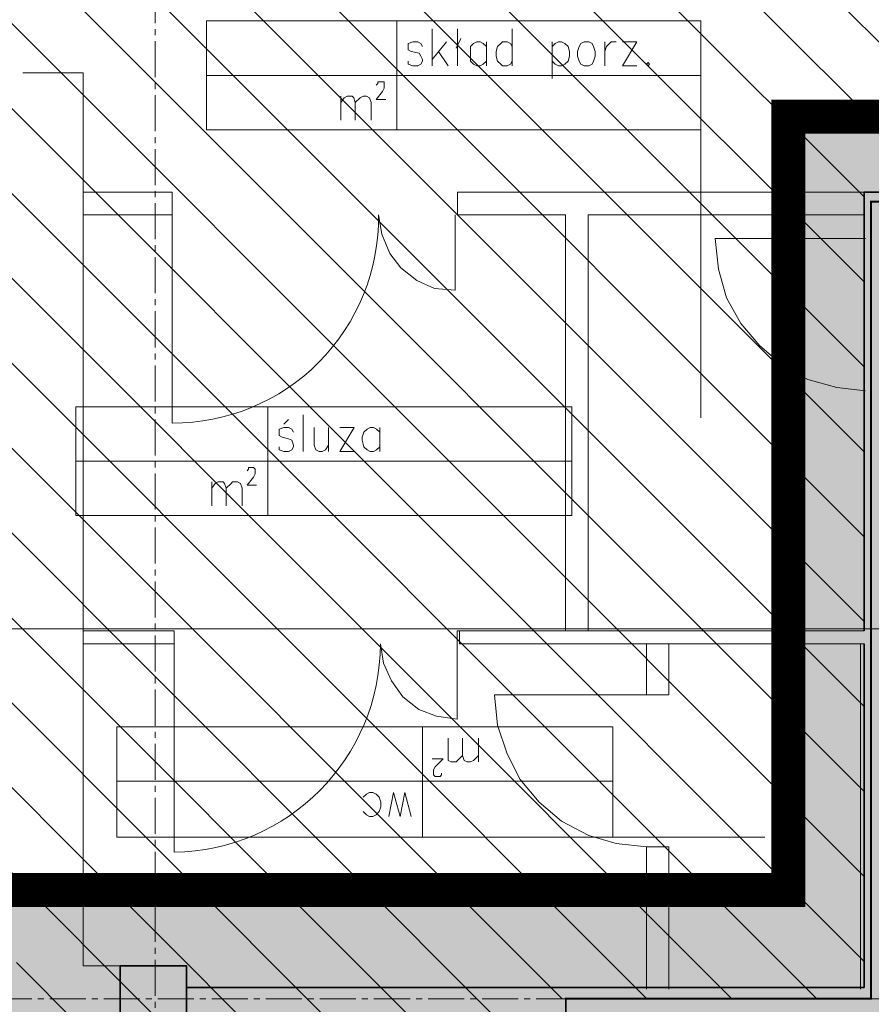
# Model space of a CAD drawing. Header units: millimetres. Extents: x -9409 to 0, y -5353 to 3057.
# Tile 154 of 256: x -6201 to -5751, y -816 to -295. Entities that reach past the tile are written whole.
import ezdxf

# ---------------------------------------------------------------- set-up
doc = ezdxf.new("R2010")
doc.units = ezdxf.units.MM
for name, pattern in [('ACAD_ISO02W100', [15, 12, -3]), ('CENTER2', [28.575, 19.05, -3.175, 3.175, -3.175]), ('DASHED2', [0.375, 0.25, -0.125])]:
    doc.linetypes.add(name, pattern=pattern)
for name, color, linetype, lineweight in [('A-AREA-____-IDEN', 81, 'Continuous', 5), ('SQ EI', 1, 'ZYGZAK', 9), ('sq_bud istn', 253, 'Continuous', 15), ('SQ_HATCH', 140, 'Continuous', 13), ('SQ_ISTN.Ściany', 140, 'Continuous', 35), ('SQ_Osie', 220, 'CENTER2', 9), ('SQ_ZAKRES_OPRACOWANIA', 7, 'ACAD_ISO02W100', 20)]:
    doc.layers.add(name, color=color, linetype=linetype, lineweight=lineweight)
doc.linetypes.add('ZYGZAK', pattern='A,0.00254,-5.08,[131,ltypeshp.shx,S=5.08,R=0,X=-5.08,Y=0],-10.16,[131,ltypeshp.shx,S=5.08,R=180,X=5.08,Y=0],-5.08', length=20.32254)

# ---------------------------------------------------------------- blocks, each defined once
blk = doc.blocks.new('słupy konstr bud B')
at = {"layer": 'SQ_ISTN.Ściany', "lineweight": 5}
h = blk.add_hatch(dxfattribs=at)
h.set_pattern_fill('JIS_STN_1E', color=256, scale=10)
h.paths.add_polyline_path([(21350.78, 18613.95), (21315.78, 18613.95), (21315.78, 18578.95), (21350.78, 18578.95)])
h.paths.add_polyline_path([(21890.78, 18613.95), (21855.78, 18613.95), (21855.78, 18578.95), (21890.78, 18578.95)])
h.paths.add_polyline_path([(22190.78, 18613.95), (22155.78, 18613.95), (22155.78, 18578.95), (22190.78, 18578.95)])
h.paths.add_polyline_path([(22730.78, 18613.95), (22695.78, 18613.95), (22695.78, 18578.95), (22730.78, 18578.95)])
h.paths.add_polyline_path([(22730.78, 17953.95), (22695.78, 17953.95), (22695.78, 17918.95), (22730.78, 17918.95)])
h.paths.add_polyline_path([(22190.78, 17953.95), (22155.78, 17953.95), (22155.78, 17918.95), (22190.78, 17918.95)])
h.paths.add_polyline_path([(21890.78, 17953.95), (21855.78, 17953.95), (21855.78, 17918.95), (21890.78, 17918.95)])
h.paths.add_polyline_path([(21350.78, 17953.95), (21315.78, 17953.95), (21315.78, 17918.95), (21350.78, 17918.95)])
h.paths.add_polyline_path([(21350.78, 17293.95), (21315.78, 17293.95), (21315.78, 17258.95), (21350.78, 17258.95)])
h.paths.add_polyline_path([(21890.78, 17293.95), (21855.78, 17293.95), (21855.78, 17258.95), (21890.78, 17258.95)])
h.paths.add_polyline_path([(22190.78, 17293.95), (22155.78, 17293.95), (22155.78, 17258.95), (22190.78, 17258.95)])
h.paths.add_polyline_path([(22730.78, 17293.95), (22695.78, 17293.95), (22695.78, 17258.95), (22730.78, 17258.95)])
h.paths.add_polyline_path([(22695.78, 16633.95), (22730.78, 16633.95), (22730.78, 16598.95), (22695.78, 16598.95)])
h.paths.add_polyline_path([(22695.78, 14653.95), (22730.78, 14653.95), (22730.78, 14618.95), (22695.78, 14618.95)])
h.paths.add_polyline_path([(22695.78, 15313.95), (22730.78, 15313.95), (22730.78, 15278.95), (22695.78, 15278.95)])
h.paths.add_polyline_path([(22695.78, 15973.95), (22730.78, 15973.95), (22730.78, 15938.95), (22695.78, 15938.95)])
h.paths.add_polyline_path([(22155.78, 14653.95), (22190.78, 14653.95), (22190.78, 14618.95), (22155.78, 14618.95)])
h.paths.add_polyline_path([(22155.78, 15313.95), (22190.78, 15313.95), (22190.78, 15278.95), (22155.78, 15278.95)])
h.paths.add_polyline_path([(22155.78, 15973.95), (22190.78, 15973.95), (22190.78, 15938.95), (22155.78, 15938.95)])
h.paths.add_polyline_path([(22155.78, 16633.95), (22190.78, 16633.95), (22190.78, 16598.95), (22155.78, 16598.95)])
h.paths.add_polyline_path([(21855.78, 14653.95), (21890.78, 14653.95), (21890.78, 14618.95), (21855.78, 14618.95)])
h.paths.add_polyline_path([(21855.78, 15313.95), (21890.78, 15313.95), (21890.78, 15278.95), (21855.78, 15278.95)])
h.paths.add_polyline_path([(21855.78, 15973.95), (21890.78, 15973.95), (21890.78, 15938.95), (21855.78, 15938.95)])
h.paths.add_polyline_path([(21855.78, 16633.95), (21890.78, 16633.95), (21890.78, 16598.95), (21855.78, 16598.95)])
h.paths.add_polyline_path([(21315.78, 14653.95), (21350.78, 14653.95), (21350.78, 14618.95), (21315.78, 14618.95)])
h.paths.add_polyline_path([(21315.78, 15313.95), (21350.78, 15313.95), (21350.78, 15278.95), (21315.78, 15278.95)])
h.paths.add_polyline_path([(21315.78, 15973.95), (21350.78, 15973.95), (21350.78, 15938.95), (21315.78, 15938.95)])
h.paths.add_polyline_path([(21315.78, 16633.95), (21350.78, 16633.95), (21350.78, 16598.95), (21315.78, 16598.95)])
at = {"layer": 'SQ_ISTN.Ściany'}
blk.add_lwpolyline([(22695.78, 16633.95), (22730.78, 16633.95), (22730.78, 16598.95), (22695.78, 16598.95)], close=True, dxfattribs=at)
blk = doc.blocks.new('stan projektowany')
at = {"layer": 'sq_bud istn'}
h = blk.add_hatch(dxfattribs=at)
h.set_pattern_fill('LINE', color=256, scale=10, angle=135)
h.set_pattern_definition([(135, (-52710.16, -21414.304), (-22.45064, -22.45064), [])])
h.paths.add_polyline_path([(-15144.65, 11515.59), (-15046.65, 11515.59), (-15046.65, 11777.98), (-17204.52, 11777.98), (-17204.52, 11515.59), (-16664.65, 11515.59), (-16667.99, 10408.67), (-17204.52, 10408.67), (-17204.52, 8874.34), (-16667.99, 8874.34), (-16667.99, 8504.05), (-16382.65, 8503.65), (-16382.93, 8841.15), (-16219.65, 8841.15), (-16219.65, 9267.59), (-16019.65, 9267.59), (-16019.65, 10563.13), (-15789.65, 10563.13), (-15789.65, 10483.59), (-15752.65, 10483.59), (-15144.65, 10483.59)])
at = {"layer": 'SQ_HATCH'}
h = blk.add_hatch(dxfattribs=at)
h.set_pattern_fill('ANGLE')
h.set_pattern_definition([(0, (-10464.962, 6233.929), (0, 6.985), [5.08, -1.905]), (90, (-10464.962, 6233.929), (-6.985, 4e-16), [5.08, -1.905])])
h.paths.add_polyline_path([(-15233.14, 8198.65), (-15198.14, 8198.65), (-15176.65, 8198.65), (-15176.65, 8216.15), (-15144.65, 8216.15), (-15144.65, 8147.15), (-15144.65, 7886.15), (-15144.65, 7837.15), (-15144.65, 7734.77), (-15104.65, 7734.77), (-15104.65, 10535.59), (-15737.65, 10535.59), (-15737.65, 10615.59), (-15789.65, 10615.59), (-16075.65, 10615.59), (-16075.65, 9587.27), (-16120.11, 9587.27), (-16120.11, 9436.61), (-16071.65, 9436.61), (-16071.65, 9307.59), (-16259.65, 9307.59), (-16259.65, 8898.65), (-16704.65, 8898.65), (-16704.65, 7768.15), (-16704.65, 7751.82), (-16685.57, 7751.82), (-16685.57, 7130.61), (-16718.15, 7131.63), (-16718.15, 7178.15), (-16999.65, 7178.15), (-16999.65, 7808.15), (-19394.65, 7808.15), (-19394.65, 6211.23), (-19462.48, 6211.23), (-19462.48, 5925.46), (-18509.26, 5925.46), (-18509.26, 6211.23), (-17103.03, 6223.02), (-17103.03, 5881.49), (-15104.65, 5873.27), (-15104.65, 7734.77), (-15144.65, 7734.77), (-15144.65, 7707.15), (-15176.65, 7707.15), (-15176.65, 7706.65), (-15176.65, 7706.65), (-15259.89, 7706.65), (-15259.87, 7706.75), (-15259.87, 7707.15), (-15292.71, 7707.15), (-15292.71, 7696.65), (-15292.7, 7696.65), (-15292.71, 7706.65), (-15297.71, 7706.65), (-15297.7, 7699.45, 0.414214), (-15297.4, 7699.15), (-15296.5, 7699.15, -0.414214), (-15296.2, 7698.85), (-15296.2, 7696.95, 0.527766), (-15295.86, 7696.59, -0.450501), (-15295.27, 7696.07, -0.414104), (-15295.79, 7695.54), (-15295.07, 7695.5), (-15295.79, 7695.54, -0.414323), (-15296.32, 7696.07, -0.409171), (-15295.87, 7696.65, -0.450389), (-15296.2, 7696.95), (-15296.2, 7698.85, 0.414214), (-15296.5, 7699.15), (-15297.4, 7699.15, -0.414214), (-15297.7, 7699.45), (-15297.71, 7706.65), (-15292.71, 7706.65), (-15292.71, 7707.15), (-15259.87, 7707.15), (-15259.87, 7734.77), (-15473.3, 7734.77), (-15473.3, 7771.14, -0.414214), (-15477.3, 7775.14, -1), (-15469.3, 7775.14, -0.414214), (-15473.3, 7771.14), (-15473.3, 7749.3), (-15457.7, 7749.3), (-15457.7, 7760.15), (-15457.96, 7760.19), (-15457.96, 7773.87), (-15457.96, 7787.54), (-15457.7, 7799.3), (-15457.7, 7787.58), (-15431.62, 7791.36, -0.038172), (-15427.99, 7791.64, -0.032853), (-15424.84, 7791.44, -0.057631), (-15419.72, 7790.17, -0.057695), (-15415.53, 7788.02, -0.068919), (-15411.87, 7784.77, -0.070278), (-15409.44, 7780.92, -0.066142), (-15408.18, 7776.69, -0.045653), (-15407.94, 7773.2, -0.032968), (-15408.15, 7770.68, -0.068737), (-15409.44, 7766.28, -0.070278), (-15411.87, 7762.43, -0.068919), (-15415.53, 7759.18, -0.057695), (-15419.72, 7757.03, -0.057631), (-15424.84, 7755.76, -0.032853), (-15427.99, 7755.56, -0.033182), (-15431.15, 7755.77), (-15457.7, 7760.15), (-15457.7, 7749.3), (-15473.3, 7749.3), (-15473.3, 7734.77), (-15259.87, 7734.77), (-15259.87, 7837.15), (-15259.9, 7837.15), (-15259.87, 7837.13), (-15176.65, 7837.15), (-15176.65, 7734.77), (-15144.65, 7734.77), (-15144.65, 7837.15), (-15144.65, 7886.15), (-15176.65, 7886.15), (-15176.65, 8147.15), (-15176.65, 8163.65), (-15198.14, 8163.65), (-15233.14, 8163.65)])
at = {"layer": 'SQ_ISTN.Ściany', "lineweight": 5}
h = blk.add_hatch(dxfattribs=at)
h.set_pattern_fill('JIS_STN_1E', color=256, scale=10, angle=180)
h.set_pattern_definition([(225, (6117.647, 25457.596), (7.0710678, -7.0710678), []), (225, (6110.597, 25457.596), (7.0710678, -7.0710678), [10, -5])])
h.paths.add_polyline_path([(-15233.14, 6843.65), (-15198.14, 6843.65), (-15198.14, 6878.65), (-15233.14, 6878.65)])
h.paths.add_polyline_path([(-15773.14, 6843.65), (-15738.14, 6843.65), (-15738.14, 6878.65), (-15773.14, 6878.65)])
h.paths.add_polyline_path([(-16073.14, 6843.65), (-16038.14, 6843.65), (-16038.14, 6878.65), (-16073.14, 6878.65)])
h.paths.add_polyline_path([(-16613.14, 6843.65), (-16578.14, 6843.65), (-16578.14, 6878.65), (-16613.14, 6878.65)])
h.paths.add_polyline_path([(-16613.14, 7503.65), (-16578.14, 7503.65), (-16578.14, 7538.65), (-16613.14, 7538.65)])
h.paths.add_polyline_path([(-16073.14, 7503.65), (-16038.14, 7503.65), (-16038.14, 7538.65), (-16073.14, 7538.65)])
h.paths.add_polyline_path([(-15773.14, 7503.65), (-15738.14, 7503.65), (-15738.14, 7538.65), (-15773.14, 7538.65)])
h.paths.add_polyline_path([(-15233.14, 7503.65), (-15198.14, 7503.65), (-15198.14, 7538.65), (-15233.14, 7538.65)])
h.paths.add_polyline_path([(-15233.14, 8163.65), (-15198.14, 8163.65), (-15198.14, 8198.65), (-15233.14, 8198.65)])
h.paths.add_polyline_path([(-15773.14, 8163.65), (-15738.14, 8163.65), (-15738.14, 8198.65), (-15773.14, 8198.65)])
h.paths.add_polyline_path([(-16073.14, 8163.65), (-16038.14, 8163.65), (-16038.14, 8198.65), (-16073.14, 8198.65)])
h.paths.add_polyline_path([(-16613.14, 8163.65), (-16578.14, 8163.65), (-16578.14, 8198.65), (-16613.14, 8198.65)])
h.paths.add_polyline_path([(-16578.14, 8823.65), (-16613.14, 8823.65), (-16613.14, 8858.65), (-16578.14, 8858.65)])
h.paths.add_polyline_path([(-16578.14, 10803.65), (-16613.14, 10803.65), (-16613.14, 10838.65), (-16578.14, 10838.65)])
h.paths.add_polyline_path([(-16578.14, 10143.65), (-16613.14, 10143.65), (-16613.14, 10178.65), (-16578.14, 10178.65)])
h.paths.add_polyline_path([(-16578.14, 9483.65), (-16613.14, 9483.65), (-16613.14, 9518.65), (-16578.14, 9518.65)])
h.paths.add_polyline_path([(-16038.14, 10803.65), (-16073.14, 10803.65), (-16073.14, 10838.65), (-16038.14, 10838.65)])
h.paths.add_polyline_path([(-16038.14, 10143.65), (-16073.14, 10143.65), (-16073.14, 10178.65), (-16038.14, 10178.65)])
h.paths.add_polyline_path([(-16038.14, 9483.65), (-16073.14, 9483.65), (-16073.14, 9518.65), (-16038.14, 9518.65)])
h.paths.add_polyline_path([(-16038.14, 8823.65), (-16073.14, 8823.65), (-16073.14, 8858.65), (-16038.14, 8858.65)])
h.paths.add_polyline_path([(-15738.14, 10803.65), (-15773.14, 10803.65), (-15773.14, 10838.65), (-15738.14, 10838.65)])
h.paths.add_polyline_path([(-15738.14, 10143.65), (-15773.14, 10143.65), (-15773.14, 10178.65), (-15738.14, 10178.65)])
h.paths.add_polyline_path([(-15738.14, 9483.65), (-15773.14, 9483.65), (-15773.14, 9518.65), (-15738.14, 9518.65)])
h.paths.add_polyline_path([(-15738.14, 8823.65), (-15773.14, 8823.65), (-15773.14, 8858.65), (-15738.14, 8858.65)])
h.paths.add_polyline_path([(-15198.14, 10803.65), (-15233.14, 10803.65), (-15233.14, 10838.65), (-15198.14, 10838.65)])
h.paths.add_polyline_path([(-15198.14, 10143.65), (-15233.14, 10143.65), (-15233.14, 10178.65), (-15198.14, 10178.65)])
h.paths.add_polyline_path([(-15198.14, 9483.65), (-15233.14, 9483.65), (-15233.14, 9518.65), (-15198.14, 9518.65)])
h.paths.add_polyline_path([(-15198.14, 8823.65), (-15233.14, 8823.65), (-15233.14, 8858.65), (-15198.14, 8858.65)])
at = {"layer": 'SQ EI', "lineweight": 25, "const_width": 1}
blk.add_lwpolyline([(-16021.51, 9262.66), (-16215.98, 9262.66), (-16215.98, 8841.2), (-16377.4, 8841.2), (-16377.4, 8497.64)], dxfattribs=at)
at = {"layer": 'sq_bud istn'}
for p, q in [((-16632.65, 9330.65), (-16664.65, 9330.65)), ((-16664.65, 9330.65), (-16632.65, 9330.65)), ((-16632.65, 9330.65), (-16632.65, 8858.65)), ((-16585.65, 9267.59), (-16632.65, 9267.59)), ((-16585.65, 9267.6), (-16585.65, 9255.59)), ((-16434.65, 9267.6), (-16434.65, 9255.59)), ((-16219.65, 9267.59), (-16434.65, 9267.59)), ((-16585.65, 9255.59), (-16632.65, 9255.59)), ((-16377.65, 9255.59), (-16434.65, 9255.59)), ((-16377.65, 9255.59), (-16377.65, 9035.76)), ((-16219.65, 9255.59), (-16365.65, 9255.59)), ((-16365.65, 9255.59), (-16365.65, 9035.76)), ((-16632.65, 9035.76), (-16584.65, 9035.76)), ((-16584.65, 9035.76), (-16584.65, 9028.76)), ((-16434.89, 9035.76), (-16434.89, 9028.99)), ((-16434.89, 9035.76), (-16219.65, 9035.76)), ((-16433.65, 9035.76), (-16433.65, 9028.76)), ((-16632.65, 9028.76), (-16584.65, 9028.76)), ((-16584.65, 9028.76), (-16584.65, 8918.75)), ((-16433.65, 9028.76), (-16219.65, 9028.76)), ((-16334.81, 9028.99), (-16334.81, 9001.92)), ((-16322.96, 9001.92), (-16322.96, 9028.99)), ((-16221.62, 9028.76), (-16221.62, 8846.23)), ((-16334.81, 9001.92), (-16322.96, 9001.92)), ((-16334.83, 8921.53), (-16334.83, 8846.23)), ((-16334.83, 8921.53), (-16322.98, 8921.53)), ((-16322.98, 8846.23), (-16322.98, 8921.53)), ((-16613.14, 8858.65), (-16632.65, 8858.65))]:
    blk.add_line(p, q, dxfattribs=at)
for points in [[(-16466.8, 9358.14), (-16466.8, 9300.6), (-16306.03, 9300.6), (-16306.03, 9358.14), (-16466.8, 9358.14), (-16567.49, 9358.14), (-16567.49, 9300.6), (-16466.8, 9300.6)], [(-16448.18, 9353.91), (-16448.18, 9334.45)], [(-16434.64, 9353.91), (-16434.64, 9334.45)], [(-16405.87, 9353.91), (-16405.87, 9334.45)], [(-16453.26, 9344.6), (-16454.1, 9346.3), (-16455.79, 9347.13), (-16458.33, 9347.13), (-16460.87, 9346.3), (-16460.87, 9342.9), (-16459.18, 9342.06), (-16454.95, 9341.21), (-16454.1, 9339.52), (-16453.26, 9337.83), (-16453.26, 9336.98), (-16454.1, 9335.29), (-16455.79, 9334.45), (-16458.33, 9334.45), (-16460.87, 9335.29), (-16460.87, 9336.98)], [(-16440.56, 9347.13), (-16448.18, 9337.83)], [(-16435.49, 9343.76), (-16432.95, 9348.83)], [(-16419.41, 9344.6), (-16421.1, 9346.3), (-16422.79, 9347.13), (-16424.49, 9347.13), (-16426.18, 9346.3), (-16427.88, 9344.6), (-16427.88, 9336.98), (-16426.18, 9335.29), (-16424.49, 9334.45), (-16422.79, 9334.45), (-16421.1, 9335.29), (-16419.41, 9336.98)], [(-16419.41, 9347.13), (-16419.41, 9334.45)], [(-16405.87, 9344.6), (-16406.72, 9346.3), (-16408.41, 9347.13), (-16410.95, 9347.13), (-16411.8, 9346.3), (-16413.49, 9344.6), (-16414.33, 9342.06), (-16414.33, 9339.52), (-16413.49, 9336.98), (-16411.8, 9335.29), (-16410.95, 9334.45), (-16408.41, 9334.45), (-16406.72, 9335.29), (-16405.87, 9336.98)], [(-16384.72, 9347.13), (-16384.72, 9327.68)], [(-16384.72, 9344.6), (-16383.02, 9346.3), (-16381.33, 9347.13), (-16379.64, 9347.13), (-16377.95, 9346.3), (-16376.26, 9344.6), (-16375.41, 9342.06), (-16375.41, 9339.52), (-16376.26, 9336.98), (-16377.95, 9335.29), (-16379.64, 9334.45), (-16381.33, 9334.45), (-16383.02, 9335.29), (-16384.72, 9336.98)], [(-16356.8, 9347.13), (-16356.8, 9334.45)], [(-16356.8, 9342.06), (-16355.95, 9344.6), (-16354.26, 9346.3), (-16353.41, 9347.13), (-16350.88, 9347.13)], [(-16339.87, 9334.45), (-16347.49, 9334.45), (-16339.87, 9347.13), (-16347.49, 9347.13)], [(-16444.79, 9342.06), (-16439.72, 9334.45)], [(-16306.03, 9329.37), (-16466.8, 9329.37), (-16567.49, 9329.37)], [(-16477.79, 9324.29), (-16476.95, 9325.13), (-16476.95, 9325.99), (-16473.56, 9325.99), (-16473.56, 9322.6), (-16474.41, 9320.91), (-16477.79, 9316.68), (-16472.72, 9316.68)], [(-16496.41, 9318.37), (-16496.41, 9305.67)], [(-16496.41, 9314.98), (-16494.72, 9317.52), (-16493.03, 9318.37), (-16490.49, 9318.37), (-16489.64, 9317.52), (-16488.8, 9314.98), (-16488.8, 9305.67)], [(-16488.8, 9314.98), (-16486.26, 9317.52), (-16484.56, 9318.37), (-16482.87, 9318.37), (-16481.19, 9317.52), (-16480.33, 9314.98), (-16480.33, 9305.67)], [(-16306.03, 9300.61), (-16306.03, 9148.3)], [(-16218.88, 9243.07), (-16298.42, 9243.07), (-16296.73, 9226.99), (-16292.5, 9211.76), (-16284.88, 9198.22), (-16274.73, 9186.37), (-16262.88, 9176.23), (-16249.34, 9168.61), (-16234.11, 9164.38), (-16218.88, 9162.68)], [(-16526.59, 9144.91), (-16524.05, 9147.45)], [(-16516.43, 9149.99), (-16516.43, 9130.53)], [(-16521.51, 9140.68), (-16522.36, 9142.38), (-16524.05, 9143.21), (-16526.59, 9143.21), (-16529.13, 9142.38), (-16529.13, 9138.99), (-16527.43, 9138.14), (-16524.05, 9137.29), (-16522.36, 9136.45), (-16521.51, 9133.91), (-16521.51, 9133.07), (-16522.36, 9131.37), (-16524.05, 9130.53), (-16526.59, 9130.53), (-16529.13, 9131.37), (-16529.13, 9133.07)], [(-16510.51, 9143.21), (-16510.51, 9133.91), (-16509.66, 9131.37), (-16507.97, 9130.53), (-16506.28, 9130.53), (-16504.59, 9131.37), (-16502.89, 9133.91)], [(-16502.89, 9143.21), (-16502.89, 9130.53)], [(-16489.36, 9130.53), (-16496.97, 9130.53), (-16489.36, 9143.21), (-16496.97, 9143.21)], [(-16475.82, 9140.68), (-16477.52, 9142.38), (-16479.2, 9143.21), (-16480.89, 9143.21), (-16482.59, 9142.38), (-16484.28, 9140.68), (-16485.13, 9138.14), (-16485.13, 9136.45), (-16484.28, 9133.07), (-16482.59, 9131.37), (-16480.89, 9130.53), (-16479.2, 9130.53), (-16477.52, 9131.37), (-16475.82, 9133.07)], [(-16475.82, 9143.21), (-16475.82, 9130.53)], [(-16374.28, 9125.45), (-16535.05, 9125.45), (-16636.58, 9125.45)], [(-16546.05, 9120.37), (-16545.2, 9121.22), (-16545.2, 9122.06), (-16542.67, 9122.06), (-16541.82, 9121.22), (-16541.82, 9118.68), (-16542.67, 9116.99), (-16546.05, 9112.76), (-16540.97, 9112.76)], [(-16564.67, 9114.45), (-16564.67, 9101.75)], [(-16564.67, 9111.07), (-16562.97, 9113.6), (-16561.28, 9114.45), (-16558.75, 9114.45), (-16557.89, 9113.6), (-16557.04, 9111.07), (-16557.04, 9101.75)], [(-16557.04, 9111.07), (-16554.51, 9113.6), (-16553.66, 9114.45), (-16551.12, 9114.45), (-16549.43, 9113.6), (-16548.59, 9111.07), (-16548.59, 9101.75)], [(-16334.81, 9001.92), (-16415.19, 9001.92), (-16413.5, 8985.84), (-16408.42, 8970.61), (-16401.65, 8957.07), (-16391.5, 8945.22), (-16379.65, 8935.07), (-16365.26, 8927.46), (-16350.87, 8923.23), (-16334.81, 8921.53)], [(-16432.11, 8969.76), (-16434.65, 8967.22), (-16435.5, 8966.38), (-16438.03, 8966.38), (-16439.72, 8967.22), (-16439.72, 8979.06)], [(-16423.65, 8969.76), (-16426.19, 8967.22), (-16427.88, 8966.38), (-16429.57, 8966.38), (-16431.27, 8967.22), (-16432.11, 8969.76), (-16432.11, 8979.06)], [(-16423.65, 8966.38), (-16423.65, 8979.06)], [(-16443.11, 8960.46), (-16443.11, 8959.61), (-16443.95, 8958.76), (-16446.49, 8958.76), (-16447.34, 8959.61), (-16447.34, 8962.15), (-16446.49, 8963.84), (-16442.26, 8968.07), (-16448.19, 8968.07)], [(-16614.88, 8956.22), (-16453.27, 8956.22), (-16352.58, 8956.22)], [(-16484.57, 8940.15), (-16482.88, 8938.45), (-16481.19, 8937.6), (-16479.49, 8937.6), (-16477.8, 8938.45), (-16476.11, 8940.15), (-16475.26, 8942.69), (-16475.26, 8945.22), (-16476.11, 8947.76), (-16477.8, 8949.45), (-16479.49, 8950.3), (-16481.19, 8950.3), (-16482.88, 8949.45), (-16484.57, 8947.76)], [(-16459.19, 8937.6), (-16462.57, 8950.3), (-16465.11, 8937.6), (-16468.49, 8950.3), (-16471.03, 8937.6)], [(-16352.58, 8926.61), (-16272.18, 8926.61)]]:
    blk.add_lwpolyline(points, dxfattribs=at)
for points in [[(-16367.8, 9347.13), (-16369.49, 9346.3), (-16370.34, 9344.6), (-16371.18, 9342.06), (-16371.18, 9339.52), (-16370.34, 9336.98), (-16369.49, 9335.29), (-16367.8, 9334.45), (-16365.26, 9334.45), (-16363.56, 9335.29), (-16362.72, 9336.98), (-16361.87, 9339.52), (-16361.87, 9342.06), (-16362.72, 9344.6), (-16363.56, 9346.3), (-16365.26, 9347.13)], [(-16333.95, 9336.14), (-16334.8, 9335.29), (-16333.95, 9334.45), (-16333.11, 9335.29)], [(-16374.28, 9096.68), (-16374.28, 9154.22), (-16535.05, 9154.22), (-16636.58, 9154.22), (-16636.58, 9096.68), (-16535.05, 9096.68), (-16535.05, 9154.22), (-16535.05, 9096.68)], [(-16614.88, 8984.99), (-16614.88, 8926.61), (-16453.27, 8926.61), (-16352.58, 8926.61), (-16352.58, 8984.99), (-16453.27, 8984.99), (-16453.27, 8926.61), (-16453.27, 8984.99)]]:
    blk.add_lwpolyline(points, close=True, dxfattribs=at)
for points in [[(-16585.65, 9255.59), (-16585.65, 9145.58, 0.418591), (-16476.5, 9255.59), (-16474.81, 9245.43), (-16470.58, 9235.28), (-16464.65, 9227.66), (-16456.19, 9220.89), (-16446.88, 9216.65), (-16435.89, 9215.82), (-16435.89, 9255.59)], [(-16434.89, 9028.76), (-16434.89, 8988.99), (-16445.88, 8990.68), (-16455.19, 8994.06), (-16463.65, 9000.84), (-16469.58, 9009.3), (-16473.81, 9018.61), (-16475.5, 9028.76, -0.410045), (-16584.65, 8918.75)]]:
    blk.add_lwpolyline(points, format="xyb", dxfattribs=at)
at = {"layer": 'SQ_ISTN.Ściany'}
for p, q in [((-16031.65, 9267.59), (-16219.65, 9267.59)), ((-16219.65, 9267.59), (-16219.65, 9035.76)), ((-16219.65, 9028.76), (-16219.65, 8847.15)), ((-16219.65, 8847.15), (-16578.14, 8847.15))]:
    blk.add_line(p, q, dxfattribs=at)
at = {"layer": 'SQ_Osie'}
blk.add_line((-16594.65, 11604.94), (-16594.65, 6094.73), dxfattribs=at)
blk.add_lwpolyline([(-15059.67, 8841.15), (-16726.65, 8841.15)], dxfattribs=at)
at = {"layer": 'SQ_ZAKRES_OPRACOWANIA', "color": 251, "linetype": 'DASHED2', "ltscale": 100, "true_color": 0x636466, "const_width": 18}
blk.add_lwpolyline([(-15104.65, 10541.71), (-15104.65, 7946.16), (-14458.39, 7942.46), (-14458.39, 5881.49), (-17103.03, 5881.49), (-17103.03, 6223.02), (-18509.26, 6211.23), (-18509.26, 5925.46), (-19462.48, 5925.46), (-19462.48, 6211.23), (-19394.65, 6211.23), (-19394.65, 7808.15), (-16999.65, 7808.15), (-16999.65, 7178.15), (-16704.65, 7178.15), (-16704.65, 7768.15), (-16704.65, 8898.65), (-16259.65, 8898.65), (-16259.65, 9307.59), (-16071.65, 9307.59), (-16071.65, 9436.61)], dxfattribs=at)
at = {"layer": 'SQ_ISTN.Ściany', "rotation": 180}
blk.add_blockref('słupy konstr bud B', (6117.65, 25457.6), dxfattribs=at)

msp = doc.modelspace()

# ---------------------------------------------------------------- hatches: boundary and pattern name
at = {"layer": 'SQ_HATCH'}
h = msp.add_hatch(dxfattribs=at)
h.set_pattern_fill('ANGLE')
h.set_pattern_definition([(0, (0, -3420.361), (0, 6.985), [5.08, -1.905]), (90, (0, -3420.361), (-6.985, 4e-16), [5.08, -1.905])])
h.paths.add_polyline_path([(-4768.17, -1455.64), (-4733.17, -1455.64), (-4711.69, -1455.64), (-4711.69, -1438.14), (-4679.69, -1438.14), (-4679.69, -1507.14), (-4679.69, -1768.14), (-4679.69, -1817.14), (-4679.69, -1919.52), (-4639.69, -1919.52), (-4639.69, 881.3), (-5272.69, 881.3), (-5272.69, 961.3), (-5324.69, 961.3), (-5610.69, 961.3), (-5610.69, -67.02), (-5655.15, -67.02), (-5655.15, -217.68), (-5606.69, -217.68), (-5606.69, -346.7), (-5794.69, -346.7), (-5794.69, -755.64), (-6239.69, -755.64), (-6239.69, -1886.14), (-6239.69, -1902.47), (-6220.6, -1902.47), (-6220.6, -2523.68), (-6253.19, -2522.66), (-6253.19, -2476.14), (-6534.69, -2476.14), (-6534.69, -1846.14), (-8929.69, -1846.14), (-8929.69, -3443.06), (-8997.52, -3443.06), (-8997.52, -3728.83), (-8044.3, -3728.83), (-8044.3, -3443.06), (-6638.07, -3431.27), (-6638.07, -3772.8), (-4639.69, -3781.02), (-4639.69, -1919.52), (-4679.69, -1919.52), (-4679.69, -1947.14), (-4711.69, -1947.14), (-4711.69, -1947.64), (-4711.69, -1947.64), (-4794.93, -1947.64), (-4794.91, -1947.54), (-4794.91, -1947.14), (-4827.74, -1947.14), (-4827.74, -1957.64), (-4827.74, -1957.64), (-4827.74, -1947.64), (-4832.74, -1947.64), (-4832.74, -1954.84, 0.414214), (-4832.44, -1955.14), (-4831.54, -1955.14, -0.414214), (-4831.24, -1955.44), (-4831.24, -1957.34, 0.527766), (-4830.9, -1957.7, -0.450501), (-4830.3, -1958.22, -0.414104), (-4830.83, -1958.75), (-4830.11, -1958.79), (-4830.83, -1958.75, -0.414323), (-4831.36, -1958.22, -0.409171), (-4830.9, -1957.64, -0.450389), (-4831.24, -1957.34), (-4831.24, -1955.44, 0.414214), (-4831.54, -1955.14), (-4832.44, -1955.14, -0.414214), (-4832.74, -1954.84), (-4832.74, -1947.64), (-4827.74, -1947.64), (-4827.74, -1947.14), (-4794.91, -1947.14), (-4794.91, -1919.52), (-5008.34, -1919.52), (-5008.34, -1883.15, -0.414214), (-5012.34, -1879.15, -1), (-5004.34, -1879.15, -0.414214), (-5008.34, -1883.15), (-5008.34, -1904.99), (-4992.74, -1904.99), (-4992.74, -1894.14), (-4992.99, -1894.1), (-4992.99, -1880.42), (-4992.99, -1866.75), (-4992.74, -1854.99), (-4992.74, -1866.71), (-4966.66, -1862.93, -0.038172), (-4963.03, -1862.65, -0.032853), (-4959.88, -1862.85, -0.057631), (-4954.76, -1864.12, -0.057695), (-4950.57, -1866.27, -0.068919), (-4946.91, -1869.52, -0.070278), (-4944.47, -1873.37, -0.066142), (-4943.21, -1877.6, -0.045653), (-4942.98, -1881.09, -0.032968), (-4943.19, -1883.61, -0.068737), (-4944.47, -1888.01, -0.070278), (-4946.91, -1891.86, -0.068919), (-4950.57, -1895.11, -0.057695), (-4954.76, -1897.26, -0.057631), (-4959.88, -1898.53, -0.032853), (-4963.03, -1898.73, -0.033182), (-4966.19, -1898.52), (-4992.74, -1894.14), (-4992.74, -1904.99), (-5008.34, -1904.99), (-5008.34, -1919.52), (-4794.91, -1919.52), (-4794.91, -1817.14), (-4794.93, -1817.14), (-4794.91, -1817.16), (-4711.69, -1817.14), (-4711.69, -1919.52), (-4679.69, -1919.52), (-4679.69, -1817.14), (-4679.69, -1768.14), (-4711.69, -1768.14), (-4711.69, -1507.14), (-4711.69, -1490.64), (-4733.17, -1490.64), (-4768.17, -1490.64)])

# ---------------------------------------------------------------- linework, layer by layer
at = {"layer": 'A-AREA-____-IDEN'}
msp.add_line((-6318.37, -617.44), (-5658.51, -617.44), dxfattribs=at)

# ---------------------------------------------------------------- block references
at = {"layer": 'SQ_ISTN.Ściany'}
msp.add_blockref('stan projektowany', (10464.96, -9654.29), dxfattribs=at)

doc.saveas('drawing.dxf')
